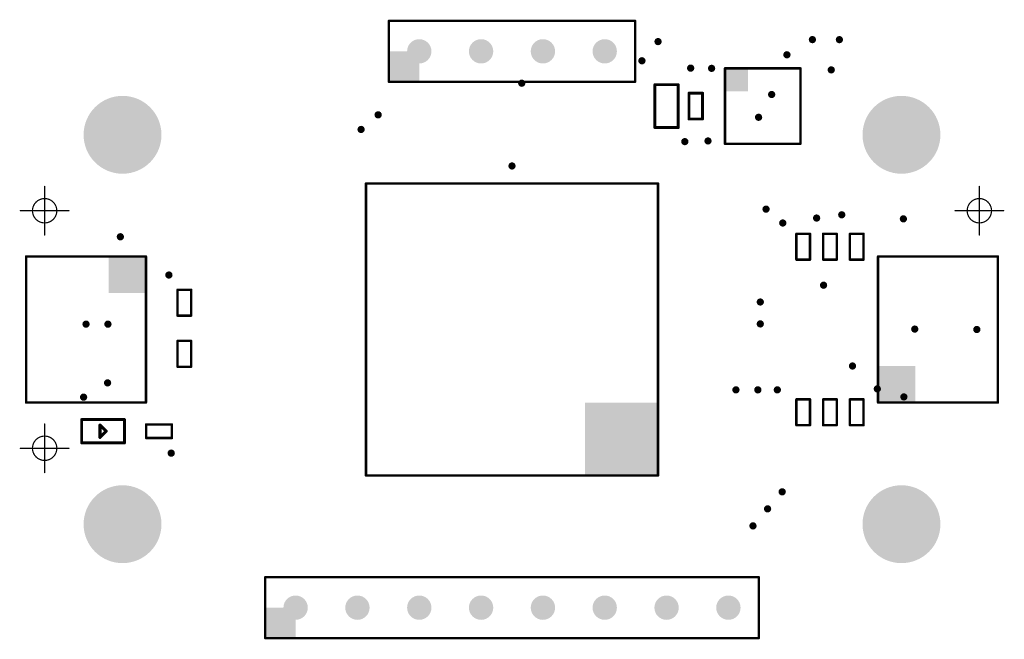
# Model space of a CAD drawing. Header units: inches. Extents: x 0.3 to 40.7, y 0 to 25.4.
import ezdxf

# ---------------------------------------------------------------- set-up
doc = ezdxf.new("R2010")
doc.units = ezdxf.units.IN
for name, color, linetype in [('Pad Holes', 156, 'Continuous'), ('Top Assembly', 56, 'Continuous'), ('Via Holes', 16, 'Continuous')]:
    doc.layers.add(name, color=color, linetype=linetype)

# ---------------------------------------------------------------- blocks, each defined once
blk = doc.blocks.new('F_____________1___F_________1_2813')
at = {"layer": 'Top Assembly', "const_width": 0.05}
for points in [[(0, 0), (0, 1)], [(0, 0), (-1, 0)], [(1, 0), (0, 0)], [(0, -1), (0, 0)]]:
    blk.add_lwpolyline(points, dxfattribs=at)
at = {"layer": 'Top Assembly'}
for points, const_width in [([(-0.012, 1, 1), (0.012, 1, 1)], 0.025), ([(0.5, 0, 1), (-0.5, 0, 1)], 0.05), ([(-1.012, 0, 1), (-0.988, 0, 1)], 0.025), ([(-0.512, 0, 1), (-0.487, 0, 1)], 0.025), ([(-0.012, 0, 1), (0.012, 0, 1)], 0.025), ([(-0.012, 0, 1), (0.012, 0, 1)], 0.025), ([(-0.012, 0, 1), (0.012, 0, 1)], 0.025), ([(-0.012, 0, 1), (0.012, 0, 1)], 0.025), ([(0.487, 0, 1), (0.512, 0, 1)], 0.025), ([(0.988, 0, 1), (1.012, 0, 1)], 0.025), ([(-0.012, -1, 1), (0.012, -1, 1)], 0.025)]:
    blk.add_lwpolyline(points, format="xyb", close=True, dxfattribs=dict(at, const_width=const_width))
blk = doc.blocks.new('F_____________1___F_________1_2814')
at = {"layer": 'Top Assembly', "const_width": 0.05}
for points in [[(0, 0), (0, 1)], [(0, 0), (-1, 0)], [(1, 0), (0, 0)], [(0, -1), (0, 0)]]:
    blk.add_lwpolyline(points, dxfattribs=at)
at = {"layer": 'Top Assembly'}
for points, const_width in [([(-0.012, 1, 1), (0.012, 1, 1)], 0.025), ([(0.5, 0, 1), (-0.5, 0, 1)], 0.05), ([(-1.012, 0, 1), (-0.988, 0, 1)], 0.025), ([(-0.512, 0, 1), (-0.487, 0, 1)], 0.025), ([(-0.012, 0, 1), (0.012, 0, 1)], 0.025), ([(-0.012, 0, 1), (0.012, 0, 1)], 0.025), ([(-0.012, 0, 1), (0.012, 0, 1)], 0.025), ([(-0.012, 0, 1), (0.012, 0, 1)], 0.025), ([(0.487, 0, 1), (0.512, 0, 1)], 0.025), ([(0.988, 0, 1), (1.012, 0, 1)], 0.025), ([(-0.012, -1, 1), (0.012, -1, 1)], 0.025)]:
    blk.add_lwpolyline(points, format="xyb", close=True, dxfattribs=dict(at, const_width=const_width))
blk = doc.blocks.new('F_____________1___F_________1_2815')
at = {"layer": 'Top Assembly', "const_width": 0.05}
for points in [[(0, 0), (0, 1)], [(0, 0), (-1, 0)], [(1, 0), (0, 0)], [(0, -1), (0, 0)]]:
    blk.add_lwpolyline(points, dxfattribs=at)
at = {"layer": 'Top Assembly'}
for points, const_width in [([(-0.012, 1, 1), (0.012, 1, 1)], 0.025), ([(0.5, 0, 1), (-0.5, 0, 1)], 0.05), ([(-1.012, 0, 1), (-0.988, 0, 1)], 0.025), ([(-0.512, 0, 1), (-0.487, 0, 1)], 0.025), ([(-0.012, 0, 1), (0.012, 0, 1)], 0.025), ([(-0.012, 0, 1), (0.012, 0, 1)], 0.025), ([(-0.012, 0, 1), (0.012, 0, 1)], 0.025), ([(-0.012, 0, 1), (0.012, 0, 1)], 0.025), ([(0.487, 0, 1), (0.512, 0, 1)], 0.025), ([(0.988, 0, 1), (1.012, 0, 1)], 0.025), ([(-0.012, -1, 1), (0.012, -1, 1)], 0.025)]:
    blk.add_lwpolyline(points, format="xyb", close=True, dxfattribs=dict(at, const_width=const_width))
blk = doc.blocks.new('CAP_0603_2816')
at = {"layer": 'Top Assembly', "const_width": 0.12}
for points in [[(-0.88, 0.48), (0.88, 0.48)], [(-0.88, 0.48), (-0.88, -0.48)], [(0.88, 0.48), (0.88, -0.48)], [(-0.88, -0.48), (0.88, -0.48)]]:
    blk.add_lwpolyline(points, dxfattribs=at)
at = {"layer": 'Top Assembly', "const_width": 0.06}
for points in [[(-0.91, 0.48, 1), (-0.85, 0.48, 1)], [(-0.91, 0.48, 1), (-0.85, 0.48, 1)], [(0.85, 0.48, 1), (0.91, 0.48, 1)], [(0.85, 0.48, 1), (0.91, 0.48, 1)], [(-0.91, -0.48, 1), (-0.85, -0.48, 1)], [(-0.91, -0.48, 1), (-0.85, -0.48, 1)], [(0.85, -0.48, 1), (0.91, -0.48, 1)], [(0.85, -0.48, 1), (0.91, -0.48, 1)]]:
    blk.add_lwpolyline(points, format="xyb", close=True, dxfattribs=at)
blk = doc.blocks.new('CAP_0402_2817')
at = {"layer": 'Top Assembly', "const_width": 0.12}
for points in [[(0.53, 0.28), (-0.53, 0.28)], [(-0.53, -0.28), (-0.53, 0.28)], [(0.53, -0.28), (0.53, 0.28)], [(0.53, -0.28), (-0.53, -0.28)]]:
    blk.add_lwpolyline(points, dxfattribs=at)
at = {"layer": 'Top Assembly', "const_width": 0.06}
for points in [[(-0.56, 0.28, 1), (-0.5, 0.28, 1)], [(-0.56, 0.28, 1), (-0.5, 0.28, 1)], [(0.5, 0.28, 1), (0.56, 0.28, 1)], [(0.5, 0.28, 1), (0.56, 0.28, 1)], [(-0.56, -0.28, 1), (-0.5, -0.28, 1)], [(-0.56, -0.28, 1), (-0.5, -0.28, 1)], [(0.5, -0.28, 1), (0.56, -0.28, 1)], [(0.5, -0.28, 1), (0.56, -0.28, 1)]]:
    blk.add_lwpolyline(points, format="xyb", close=True, dxfattribs=at)
blk = doc.blocks.new('RES_0402_2818')
at = {"layer": 'Top Assembly', "const_width": 0.1}
for points in [[(0.53, 0.28), (-0.53, 0.28)], [(-0.53, 0.28), (-0.53, -0.28)], [(0.53, 0.28), (0.53, -0.28)], [(-0.53, -0.28), (0.53, -0.28)]]:
    blk.add_lwpolyline(points, dxfattribs=at)
at = {"layer": 'Top Assembly', "const_width": 0.05}
for points in [[(-0.555, 0.28, 1), (-0.505, 0.28, 1)], [(-0.555, 0.28, 1), (-0.505, 0.28, 1)], [(0.505, 0.28, 1), (0.555, 0.28, 1)], [(0.505, 0.28, 1), (0.555, 0.28, 1)], [(-0.555, -0.28, 1), (-0.505, -0.28, 1)], [(-0.555, -0.28, 1), (-0.505, -0.28, 1)], [(0.505, -0.28, 1), (0.555, -0.28, 1)], [(0.505, -0.28, 1), (0.555, -0.28, 1)]]:
    blk.add_lwpolyline(points, format="xyb", close=True, dxfattribs=at)
blk = doc.blocks.new('RES_0402_2819')
at = {"layer": 'Top Assembly', "const_width": 0.1}
for points in [[(-0.53, -0.28), (-0.53, 0.28)], [(-0.53, 0.28), (0.53, 0.28)], [(0.53, -0.28), (0.53, 0.28)], [(0.53, -0.28), (-0.53, -0.28)]]:
    blk.add_lwpolyline(points, dxfattribs=at)
at = {"layer": 'Top Assembly', "const_width": 0.05}
for points in [[(-0.555, 0.28, 1), (-0.505, 0.28, 1)], [(-0.555, 0.28, 1), (-0.505, 0.28, 1)], [(0.505, 0.28, 1), (0.555, 0.28, 1)], [(0.505, 0.28, 1), (0.555, 0.28, 1)], [(-0.555, -0.28, 1), (-0.505, -0.28, 1)], [(-0.555, -0.28, 1), (-0.505, -0.28, 1)], [(0.505, -0.28, 1), (0.555, -0.28, 1)], [(0.505, -0.28, 1), (0.555, -0.28, 1)]]:
    blk.add_lwpolyline(points, format="xyb", close=True, dxfattribs=at)
blk = doc.blocks.new('RES_0402_2820')
at = {"layer": 'Top Assembly', "const_width": 0.1}
for points in [[(-0.53, 0.28), (-0.53, -0.28)], [(-0.53, 0.28), (0.53, 0.28)], [(0.53, 0.28), (0.53, -0.28)], [(0.53, -0.28), (-0.53, -0.28)]]:
    blk.add_lwpolyline(points, dxfattribs=at)
at = {"layer": 'Top Assembly', "const_width": 0.05}
for points in [[(-0.555, 0.28, 1), (-0.505, 0.28, 1)], [(-0.555, 0.28, 1), (-0.505, 0.28, 1)], [(0.505, 0.28, 1), (0.555, 0.28, 1)], [(0.505, 0.28, 1), (0.555, 0.28, 1)], [(-0.555, -0.28, 1), (-0.505, -0.28, 1)], [(-0.555, -0.28, 1), (-0.505, -0.28, 1)], [(0.505, -0.28, 1), (0.555, -0.28, 1)], [(0.505, -0.28, 1), (0.555, -0.28, 1)]]:
    blk.add_lwpolyline(points, format="xyb", close=True, dxfattribs=at)
blk = doc.blocks.new('RES_0402_2821')
at = {"layer": 'Top Assembly', "const_width": 0.1}
for points in [[(0.53, 0.28), (-0.53, 0.28)], [(-0.53, -0.28), (-0.53, 0.28)], [(0.53, -0.28), (0.53, 0.28)], [(0.53, -0.28), (-0.53, -0.28)]]:
    blk.add_lwpolyline(points, dxfattribs=at)
at = {"layer": 'Top Assembly', "const_width": 0.05}
for points in [[(-0.555, 0.28, 1), (-0.505, 0.28, 1)], [(-0.555, 0.28, 1), (-0.505, 0.28, 1)], [(0.505, 0.28, 1), (0.555, 0.28, 1)], [(0.505, 0.28, 1), (0.555, 0.28, 1)], [(-0.555, -0.28, 1), (-0.505, -0.28, 1)], [(-0.555, -0.28, 1), (-0.505, -0.28, 1)], [(0.505, -0.28, 1), (0.555, -0.28, 1)], [(0.505, -0.28, 1), (0.555, -0.28, 1)]]:
    blk.add_lwpolyline(points, format="xyb", close=True, dxfattribs=at)
blk = doc.blocks.new('RES_0402_2822')
at = {"layer": 'Top Assembly', "const_width": 0.1}
for points in [[(0.53, 0.28), (-0.53, 0.28)], [(-0.53, 0.28), (-0.53, -0.28)], [(0.53, 0.28), (0.53, -0.28)], [(-0.53, -0.28), (0.53, -0.28)]]:
    blk.add_lwpolyline(points, dxfattribs=at)
at = {"layer": 'Top Assembly', "const_width": 0.05}
for points in [[(-0.555, 0.28, 1), (-0.505, 0.28, 1)], [(-0.555, 0.28, 1), (-0.505, 0.28, 1)], [(0.505, 0.28, 1), (0.555, 0.28, 1)], [(0.505, 0.28, 1), (0.555, 0.28, 1)], [(-0.555, -0.28, 1), (-0.505, -0.28, 1)], [(-0.555, -0.28, 1), (-0.505, -0.28, 1)], [(0.505, -0.28, 1), (0.555, -0.28, 1)], [(0.505, -0.28, 1), (0.555, -0.28, 1)]]:
    blk.add_lwpolyline(points, format="xyb", close=True, dxfattribs=at)
blk = doc.blocks.new('RES_0402_2823')
at = {"layer": 'Top Assembly', "const_width": 0.1}
for points in [[(-0.53, -0.28), (-0.53, 0.28)], [(-0.53, 0.28), (0.53, 0.28)], [(0.53, -0.28), (0.53, 0.28)], [(0.53, -0.28), (-0.53, -0.28)]]:
    blk.add_lwpolyline(points, dxfattribs=at)
at = {"layer": 'Top Assembly', "const_width": 0.05}
for points in [[(-0.555, 0.28, 1), (-0.505, 0.28, 1)], [(-0.555, 0.28, 1), (-0.505, 0.28, 1)], [(0.505, 0.28, 1), (0.555, 0.28, 1)], [(0.505, 0.28, 1), (0.555, 0.28, 1)], [(-0.555, -0.28, 1), (-0.505, -0.28, 1)], [(-0.555, -0.28, 1), (-0.505, -0.28, 1)], [(0.505, -0.28, 1), (0.555, -0.28, 1)], [(0.505, -0.28, 1), (0.555, -0.28, 1)]]:
    blk.add_lwpolyline(points, format="xyb", close=True, dxfattribs=at)
blk = doc.blocks.new('UFQFPN20_2824')
at = {"layer": 'Top Assembly'}
blk.add_hatch(color=56, dxfattribs=at).paths.add_polyline_path([(-1.55, 0.6), (-0.6, 0.6), (-0.6, 1.55), (-1.55, 1.55)])
at = {"layer": 'Top Assembly', "const_width": 0.1}
for points in [[(-1.55, -1.55), (-1.55, 1.55)], [(-1.55, 1.55), (1.55, 1.55)], [(1.55, -1.55), (1.55, 1.55)], [(-1.55, -1.55), (1.55, -1.55)]]:
    blk.add_lwpolyline(points, dxfattribs=at)
at = {"layer": 'Top Assembly', "const_width": 0.05}
for points in [[(-1.575, 1.55, 1), (-1.525, 1.55, 1)], [(-1.575, 1.55, 1), (-1.525, 1.55, 1)], [(1.525, 1.55, 1), (1.575, 1.55, 1)], [(1.525, 1.55, 1), (1.575, 1.55, 1)], [(-1.575, -1.55, 1), (-1.525, -1.55, 1)], [(-1.575, -1.55, 1), (-1.525, -1.55, 1)], [(1.525, -1.55, 1), (1.575, -1.55, 1)], [(1.525, -1.55, 1), (1.575, -1.55, 1)]]:
    blk.add_lwpolyline(points, format="xyb", close=True, dxfattribs=at)
blk = doc.blocks.new('RES_0402_2825')
at = {"layer": 'Top Assembly', "const_width": 0.1}
for points in [[(-0.53, -0.28), (-0.53, 0.28)], [(0.53, 0.28), (-0.53, 0.28)], [(0.53, -0.28), (0.53, 0.28)], [(0.53, -0.28), (-0.53, -0.28)]]:
    blk.add_lwpolyline(points, dxfattribs=at)
at = {"layer": 'Top Assembly', "const_width": 0.05}
for points in [[(-0.555, 0.28, 1), (-0.505, 0.28, 1)], [(-0.555, 0.28, 1), (-0.505, 0.28, 1)], [(0.505, 0.28, 1), (0.555, 0.28, 1)], [(0.505, 0.28, 1), (0.555, 0.28, 1)], [(-0.555, -0.28, 1), (-0.505, -0.28, 1)], [(-0.555, -0.28, 1), (-0.505, -0.28, 1)], [(0.505, -0.28, 1), (0.555, -0.28, 1)], [(0.505, -0.28, 1), (0.555, -0.28, 1)]]:
    blk.add_lwpolyline(points, format="xyb", close=True, dxfattribs=at)
blk = doc.blocks.new('RES_0402_2826')
at = {"layer": 'Top Assembly', "const_width": 0.1}
for points in [[(-0.53, 0.28), (-0.53, -0.28)], [(-0.53, 0.28), (0.53, 0.28)], [(0.53, 0.28), (0.53, -0.28)], [(-0.53, -0.28), (0.53, -0.28)]]:
    blk.add_lwpolyline(points, dxfattribs=at)
at = {"layer": 'Top Assembly', "const_width": 0.05}
for points in [[(-0.555, 0.28, 1), (-0.505, 0.28, 1)], [(-0.555, 0.28, 1), (-0.505, 0.28, 1)], [(0.505, 0.28, 1), (0.555, 0.28, 1)], [(0.505, 0.28, 1), (0.555, 0.28, 1)], [(-0.555, -0.28, 1), (-0.505, -0.28, 1)], [(-0.555, -0.28, 1), (-0.505, -0.28, 1)], [(0.505, -0.28, 1), (0.555, -0.28, 1)], [(0.505, -0.28, 1), (0.555, -0.28, 1)]]:
    blk.add_lwpolyline(points, format="xyb", close=True, dxfattribs=at)
blk = doc.blocks.new('SM04B_SRSS_TB_LF__SN__F_________1_2827')
at = {"layer": 'Top Assembly'}
blk.add_hatch(color=56, dxfattribs=at).paths.add_polyline_path([(1.5, -2.125), (3, -2.125), (3, -0.6), (1.5, -0.6)])
at = {"layer": 'Top Assembly', "const_width": 0.1}
for points in [[(-3, 2.8), (-3, -2.125)], [(-3, 2.8), (0.675, 2.8)], [(0.675, 2.8), (3, 2.8)], [(3, 2.8), (3, -2.125)], [(-3, -2.125), (0, -2.125)], [(3, -2.125), (0, -2.125)]]:
    blk.add_lwpolyline(points, dxfattribs=at)
at = {"layer": 'Top Assembly', "const_width": 0.05}
for points in [[(-3.025, 2.8, 1), (-2.975, 2.8, 1)], [(-3.025, 2.8, 1), (-2.975, 2.8, 1)], [(0.65, 2.8, 1), (0.7, 2.8, 1)], [(0.65, 2.8, 1), (0.7, 2.8, 1)], [(2.975, 2.8, 1), (3.025, 2.8, 1)], [(2.975, 2.8, 1), (3.025, 2.8, 1)], [(-3.025, -2.125, 1), (-2.975, -2.125, 1)], [(-3.025, -2.125, 1), (-2.975, -2.125, 1)], [(-0.025, -2.125, 1), (0.025, -2.125, 1)], [(-0.025, -2.125, 1), (0.025, -2.125, 1)], [(2.975, -2.125, 1), (3.025, -2.125, 1)], [(2.975, -2.125, 1), (3.025, -2.125, 1)]]:
    blk.add_lwpolyline(points, format="xyb", close=True, dxfattribs=at)
blk = doc.blocks.new('SM04B_SRSS_TB_LF__SN__F_________1_2828')
at = {"layer": 'Top Assembly'}
blk.add_hatch(color=56, dxfattribs=at).paths.add_polyline_path([(1.5, -2.125), (3, -2.125), (3, -0.6), (1.5, -0.6)])
at = {"layer": 'Top Assembly', "const_width": 0.1}
for points in [[(-3, -2.125), (-3, 2.8)], [(0.675, 2.8), (-3, 2.8)], [(3, 2.8), (0.675, 2.8)], [(3, -2.125), (3, 2.8)], [(-3, -2.125), (0, -2.125)], [(3, -2.125), (0, -2.125)]]:
    blk.add_lwpolyline(points, dxfattribs=at)
at = {"layer": 'Top Assembly', "const_width": 0.05}
for points in [[(-3.025, 2.8, 1), (-2.975, 2.8, 1)], [(-3.025, 2.8, 1), (-2.975, 2.8, 1)], [(0.65, 2.8, 1), (0.7, 2.8, 1)], [(0.65, 2.8, 1), (0.7, 2.8, 1)], [(2.975, 2.8, 1), (3.025, 2.8, 1)], [(2.975, 2.8, 1), (3.025, 2.8, 1)], [(-3.025, -2.125, 1), (-2.975, -2.125, 1)], [(-3.025, -2.125, 1), (-2.975, -2.125, 1)], [(-0.025, -2.125, 1), (0.025, -2.125, 1)], [(-0.025, -2.125, 1), (0.025, -2.125, 1)], [(2.975, -2.125, 1), (3.025, -2.125, 1)], [(2.975, -2.125, 1), (3.025, -2.125, 1)]]:
    blk.add_lwpolyline(points, format="xyb", close=True, dxfattribs=at)
blk = doc.blocks.new('LEDC1608X80N_AK_2829')
at = {"layer": 'Top Assembly'}
for points, const_width in [([(-0.88, 0.48), (-0.88, -0.48)], 0.12), ([(0.88, 0.48), (-0.88, 0.48)], 0.12), ([(0.88, -0.48), (0.88, 0.48)], 0.12), ([(0.127, 0.254), (-0.127, 0)], 0.127), ([(0.127, -0.254), (-0.127, 0)], 0.127), ([(0.127, 0.254), (0.127, -0.254)], 0.127), ([(0.88, -0.48), (-0.88, -0.48)], 0.12)]:
    blk.add_lwpolyline(points, dxfattribs=dict(at, const_width=const_width))
for points, const_width in [([(-0.91, 0.48, 1), (-0.85, 0.48, 1)], 0.06), ([(-0.91, 0.48, 1), (-0.85, 0.48, 1)], 0.06), ([(0.85, 0.48, 1), (0.91, 0.48, 1)], 0.06), ([(0.85, 0.48, 1), (0.91, 0.48, 1)], 0.06), ([(-0.159, 0, 1), (-0.095, 0, 1)], 0.0635), ([(-0.159, 0, 1), (-0.095, 0, 1)], 0.0635), ([(0.095, 0.254, 1), (0.159, 0.254, 1)], 0.0635), ([(0.095, 0.254, 1), (0.159, 0.254, 1)], 0.0635), ([(0.095, -0.254, 1), (0.159, -0.254, 1)], 0.0635), ([(0.095, -0.254, 1), (0.159, -0.254, 1)], 0.0635), ([(-0.91, -0.48, 1), (-0.85, -0.48, 1)], 0.06), ([(-0.91, -0.48, 1), (-0.85, -0.48, 1)], 0.06), ([(0.85, -0.48, 1), (0.91, -0.48, 1)], 0.06), ([(0.85, -0.48, 1), (0.91, -0.48, 1)], 0.06)]:
    blk.add_lwpolyline(points, format="xyb", close=True, dxfattribs=dict(at, const_width=const_width))
blk = doc.blocks.new('RES_0402_2830')
at = {"layer": 'Top Assembly', "const_width": 0.1}
for points in [[(0.53, 0.28), (-0.53, 0.28)], [(-0.53, 0.28), (-0.53, -0.28)], [(0.53, 0.28), (0.53, -0.28)], [(0.53, -0.28), (-0.53, -0.28)]]:
    blk.add_lwpolyline(points, dxfattribs=at)
at = {"layer": 'Top Assembly', "const_width": 0.05}
for points in [[(-0.555, 0.28, 1), (-0.505, 0.28, 1)], [(-0.555, 0.28, 1), (-0.505, 0.28, 1)], [(0.505, 0.28, 1), (0.555, 0.28, 1)], [(0.505, 0.28, 1), (0.555, 0.28, 1)], [(-0.555, -0.28, 1), (-0.505, -0.28, 1)], [(-0.555, -0.28, 1), (-0.505, -0.28, 1)], [(0.505, -0.28, 1), (0.555, -0.28, 1)], [(0.505, -0.28, 1), (0.555, -0.28, 1)]]:
    blk.add_lwpolyline(points, format="xyb", close=True, dxfattribs=at)
blk = doc.blocks.new('PKLCS1212E4001_R1_2847')
at = {"layer": 'Top Assembly'}
blk.add_hatch(color=56, dxfattribs=at).paths.add_polyline_path([(-6, 3), (-3, 3), (-3, 6), (-6, 6)])
at = {"layer": 'Top Assembly', "const_width": 0.1}
for points in [[(6, 6), (-6, 6)], [(-6, 6), (-6, -6)], [(6, 6), (6, -6)], [(6, -6), (-6, -6)]]:
    blk.add_lwpolyline(points, dxfattribs=at)
at = {"layer": 'Top Assembly', "const_width": 0.05}
for points in [[(-6.025, 6, 1), (-5.975, 6, 1)], [(-6.025, 6, 1), (-5.975, 6, 1)], [(5.975, 6, 1), (6.025, 6, 1)], [(5.975, 6, 1), (6.025, 6, 1)], [(-6.025, -6, 1), (-5.975, -6, 1)], [(-6.025, -6, 1), (-5.975, -6, 1)], [(5.975, -6, 1), (6.025, -6, 1)], [(5.975, -6, 1), (6.025, -6, 1)]]:
    blk.add_lwpolyline(points, format="xyb", close=True, dxfattribs=at)
blk = doc.blocks.new('PIN_HEADER_2_54___VERT__1_4POS_F_________1_2848')
at = {"layer": 'Pad Holes'}
h = blk.add_hatch(color=7, dxfattribs=at)
edge = h.paths.add_edge_path()
edge.add_arc((-3.81, 0), 0.5, 0, 360)
h = blk.add_hatch(color=7, dxfattribs=at)
edge = h.paths.add_edge_path()
edge.add_arc((-1.27, 0), 0.5, 0, 360)
h = blk.add_hatch(color=7, dxfattribs=at)
edge = h.paths.add_edge_path()
edge.add_arc((1.27, 0), 0.5, 0, 360)
h = blk.add_hatch(color=7, dxfattribs=at)
edge = h.paths.add_edge_path()
edge.add_arc((3.81, 0), 0.5, 0, 360)
at = {"layer": 'Top Assembly'}
blk.add_hatch(color=56, dxfattribs=at).paths.add_polyline_path([(-5.06, -1.25), (-3.81, -1.25), (-3.81, 0), (-5.06, 0)])
at = {"layer": 'Top Assembly', "const_width": 0.1}
for points in [[(-5.06, 1.25), (5.06, 1.25)], [(-5.06, -1.25), (-5.06, 1.25)], [(5.06, -1.25), (5.06, 1.25)], [(-5.06, -1.25), (5.06, -1.25)]]:
    blk.add_lwpolyline(points, dxfattribs=at)
at = {"layer": 'Top Assembly', "const_width": 0.05}
for points in [[(-5.085, 1.25, 1), (-5.035, 1.25, 1)], [(-5.085, 1.25, 1), (-5.035, 1.25, 1)], [(5.035, 1.25, 1), (5.085, 1.25, 1)], [(5.035, 1.25, 1), (5.085, 1.25, 1)], [(-5.085, -1.25, 1), (-5.035, -1.25, 1)], [(-5.085, -1.25, 1), (-5.035, -1.25, 1)], [(5.035, -1.25, 1), (5.085, -1.25, 1)], [(5.035, -1.25, 1), (5.085, -1.25, 1)]]:
    blk.add_lwpolyline(points, format="xyb", close=True, dxfattribs=at)
blk = doc.blocks.new('PIN_HEADER_2_54___VERT__1_8POS_2849')
at = {"layer": 'Pad Holes'}
h = blk.add_hatch(color=7, dxfattribs=at)
edge = h.paths.add_edge_path()
edge.add_arc((-8.89, 0), 0.5, 0, 360)
h = blk.add_hatch(color=7, dxfattribs=at)
edge = h.paths.add_edge_path()
edge.add_arc((-6.35, 0), 0.5, 0, 360)
h = blk.add_hatch(color=7, dxfattribs=at)
edge = h.paths.add_edge_path()
edge.add_arc((-3.81, 0), 0.5, 0, 360)
h = blk.add_hatch(color=7, dxfattribs=at)
edge = h.paths.add_edge_path()
edge.add_arc((-1.27, 0), 0.5, 0, 360)
h = blk.add_hatch(color=7, dxfattribs=at)
edge = h.paths.add_edge_path()
edge.add_arc((1.27, 0), 0.5, 0, 360)
h = blk.add_hatch(color=7, dxfattribs=at)
edge = h.paths.add_edge_path()
edge.add_arc((3.81, 0), 0.5, 0, 360)
h = blk.add_hatch(color=7, dxfattribs=at)
edge = h.paths.add_edge_path()
edge.add_arc((6.35, 0), 0.5, 0, 360)
h = blk.add_hatch(color=7, dxfattribs=at)
edge = h.paths.add_edge_path()
edge.add_arc((8.89, 0), 0.5, 0, 360)
at = {"layer": 'Top Assembly'}
blk.add_hatch(color=56, dxfattribs=at).paths.add_polyline_path([(-10.14, -1.25), (-8.89, -1.25), (-8.89, 0), (-10.14, 0)])
at = {"layer": 'Top Assembly', "const_width": 0.1}
for points in [[(-10.14, 1.25), (10.14, 1.25)], [(-10.14, -1.25), (-10.14, 1.25)], [(10.14, -1.25), (10.14, 1.25)], [(-10.14, -1.25), (10.14, -1.25)]]:
    blk.add_lwpolyline(points, dxfattribs=at)
at = {"layer": 'Top Assembly', "const_width": 0.05}
for points in [[(-10.165, 1.25, 1), (-10.115, 1.25, 1)], [(-10.165, 1.25, 1), (-10.115, 1.25, 1)], [(10.115, 1.25, 1), (10.165, 1.25, 1)], [(10.115, 1.25, 1), (10.165, 1.25, 1)], [(-10.165, -1.25, 1), (-10.115, -1.25, 1)], [(-10.165, -1.25, 1), (-10.115, -1.25, 1)], [(10.115, -1.25, 1), (10.165, -1.25, 1)], [(10.115, -1.25, 1), (10.165, -1.25, 1)]]:
    blk.add_lwpolyline(points, format="xyb", close=True, dxfattribs=at)

msp = doc.modelspace()

# ---------------------------------------------------------------- hatches: boundary and pattern name
at = {"layer": 'Pad Holes'}
h = msp.add_hatch(color=7, dxfattribs=at)
edge = h.paths.add_edge_path()
edge.add_arc((4.5, 20.68), 1.6, 0, 360)
h = msp.add_hatch(color=7, dxfattribs=at)
edge = h.paths.add_edge_path()
edge.add_arc((36.5, 20.68), 1.6, 0, 360)
h = msp.add_hatch(color=7, dxfattribs=at)
edge = h.paths.add_edge_path()
edge.add_arc((4.5, 4.68), 1.6, 0, 360)
h = msp.add_hatch(color=7, dxfattribs=at)
edge = h.paths.add_edge_path()
edge.add_arc((36.5, 4.68), 1.6, 0, 360)
at = {"layer": 'Via Holes'}
h = msp.add_hatch(color=7, dxfattribs=at)
edge = h.paths.add_edge_path()
edge.add_arc((32.841, 24.591), 0.15, 0, 360)
h = msp.add_hatch(color=7, dxfattribs=at)
edge = h.paths.add_edge_path()
edge.add_arc((33.95, 24.59), 0.15, 0, 360)
h = msp.add_hatch(color=7, dxfattribs=at)
edge = h.paths.add_edge_path()
edge.add_arc((26.5, 24.51), 0.15, 0, 360)
h = msp.add_hatch(color=7, dxfattribs=at)
edge = h.paths.add_edge_path()
edge.add_arc((25.838, 23.722), 0.15, 0, 360)
h = msp.add_hatch(color=7, dxfattribs=at)
edge = h.paths.add_edge_path()
edge.add_arc((31.795, 23.968), 0.15, 0, 360)
h = msp.add_hatch(color=7, dxfattribs=at)
edge = h.paths.add_edge_path()
edge.add_arc((27.84, 23.42), 0.15, 0, 360)
h = msp.add_hatch(color=7, dxfattribs=at)
edge = h.paths.add_edge_path()
edge.add_arc((28.7, 23.41), 0.15, 0, 360)
h = msp.add_hatch(color=7, dxfattribs=at)
edge = h.paths.add_edge_path()
edge.add_arc((33.615, 23.347), 0.15, 0, 360)
h = msp.add_hatch(color=7, dxfattribs=at)
edge = h.paths.add_edge_path()
edge.add_arc((20.9, 22.8), 0.15, 0, 360)
h = msp.add_hatch(color=7, dxfattribs=at)
edge = h.paths.add_edge_path()
edge.add_arc((31.167, 22.336), 0.15, 0, 360)
h = msp.add_hatch(color=7, dxfattribs=at)
edge = h.paths.add_edge_path()
edge.add_arc((15, 21.5), 0.15, 0, 360)
h = msp.add_hatch(color=7, dxfattribs=at)
edge = h.paths.add_edge_path()
edge.add_arc((30.63, 21.4), 0.15, 0, 360)
h = msp.add_hatch(color=7, dxfattribs=at)
edge = h.paths.add_edge_path()
edge.add_arc((14.3, 20.9), 0.15, 0, 360)
h = msp.add_hatch(color=7, dxfattribs=at)
edge = h.paths.add_edge_path()
edge.add_arc((27.6, 20.4), 0.15, 0, 360)
h = msp.add_hatch(color=7, dxfattribs=at)
edge = h.paths.add_edge_path()
edge.add_arc((28.552, 20.428), 0.15, 0, 360)
h = msp.add_hatch(color=7, dxfattribs=at)
edge = h.paths.add_edge_path()
edge.add_arc((20.5, 19.4), 0.15, 0, 360)
h = msp.add_hatch(color=7, dxfattribs=at)
edge = h.paths.add_edge_path()
edge.add_arc((30.937, 17.626), 0.15, 0, 360)
h = msp.add_hatch(color=7, dxfattribs=at)
edge = h.paths.add_edge_path()
edge.add_arc((33.014, 17.259), 0.15, 0, 360)
h = msp.add_hatch(color=7, dxfattribs=at)
edge = h.paths.add_edge_path()
edge.add_arc((34.047, 17.394), 0.15, 0, 360)
h = msp.add_hatch(color=7, dxfattribs=at)
edge = h.paths.add_edge_path()
edge.add_arc((31.624, 17.056), 0.15, 0, 360)
h = msp.add_hatch(color=7, dxfattribs=at)
edge = h.paths.add_edge_path()
edge.add_arc((36.579, 17.226), 0.15, 0, 360)
h = msp.add_hatch(color=7, dxfattribs=at)
edge = h.paths.add_edge_path()
edge.add_arc((4.41, 16.49), 0.15, 0, 360)
h = msp.add_hatch(color=7, dxfattribs=at)
edge = h.paths.add_edge_path()
edge.add_arc((6.404, 14.919), 0.15, 0, 360)
h = msp.add_hatch(color=7, dxfattribs=at)
edge = h.paths.add_edge_path()
edge.add_arc((33.3, 14.5), 0.15, 0, 360)
h = msp.add_hatch(color=7, dxfattribs=at)
edge = h.paths.add_edge_path()
edge.add_arc((30.7, 13.81), 0.15, 0, 360)
h = msp.add_hatch(color=7, dxfattribs=at)
edge = h.paths.add_edge_path()
edge.add_arc((3, 12.9), 0.15, 0, 360)
h = msp.add_hatch(color=7, dxfattribs=at)
edge = h.paths.add_edge_path()
edge.add_arc((3.9, 12.9), 0.15, 0, 360)
h = msp.add_hatch(color=7, dxfattribs=at)
edge = h.paths.add_edge_path()
edge.add_arc((30.7, 12.91), 0.15, 0, 360)
h = msp.add_hatch(color=7, dxfattribs=at)
edge = h.paths.add_edge_path()
edge.add_arc((37.046, 12.697), 0.15, 0, 360)
h = msp.add_hatch(color=7, dxfattribs=at)
edge = h.paths.add_edge_path()
edge.add_arc((39.596, 12.68), 0.15, 0, 360)
h = msp.add_hatch(color=7, dxfattribs=at)
edge = h.paths.add_edge_path()
edge.add_arc((34.488, 11.18), 0.15, 0, 360)
h = msp.add_hatch(color=7, dxfattribs=at)
edge = h.paths.add_edge_path()
edge.add_arc((3.886, 10.486), 0.15, 0, 360)
h = msp.add_hatch(color=7, dxfattribs=at)
edge = h.paths.add_edge_path()
edge.add_arc((29.7, 10.2), 0.15, 0, 360)
h = msp.add_hatch(color=7, dxfattribs=at)
edge = h.paths.add_edge_path()
edge.add_arc((30.6, 10.2), 0.15, 0, 360)
h = msp.add_hatch(color=7, dxfattribs=at)
edge = h.paths.add_edge_path()
edge.add_arc((31.4, 10.2), 0.15, 0, 360)
h = msp.add_hatch(color=7, dxfattribs=at)
edge = h.paths.add_edge_path()
edge.add_arc((35.508, 10.241), 0.15, 0, 360)
h = msp.add_hatch(color=7, dxfattribs=at)
edge = h.paths.add_edge_path()
edge.add_arc((2.9, 9.9), 0.15, 0, 360)
h = msp.add_hatch(color=7, dxfattribs=at)
edge = h.paths.add_edge_path()
edge.add_arc((36.6, 9.91), 0.15, 0, 360)
h = msp.add_hatch(color=7, dxfattribs=at)
edge = h.paths.add_edge_path()
edge.add_arc((6.5, 7.6), 0.15, 0, 360)
h = msp.add_hatch(color=7, dxfattribs=at)
edge = h.paths.add_edge_path()
edge.add_arc((31.6, 6.01), 0.15, 0, 360)
h = msp.add_hatch(color=7, dxfattribs=at)
edge = h.paths.add_edge_path()
edge.add_arc((31, 5.31), 0.15, 0, 360)
h = msp.add_hatch(color=7, dxfattribs=at)
edge = h.paths.add_edge_path()
edge.add_arc((30.4, 4.61), 0.15, 0, 360)

# ---------------------------------------------------------------- block references
for name, p in [('PIN_HEADER_2_54___VERT__1_4POS_F_________1_2848', (20.5, 24.11)), ('UFQFPN20_2824', (30.8, 21.86)), ('PIN_HEADER_2_54___VERT__1_8POS_2849', (20.5, 1.25))]:
    msp.add_blockref(name, p)
for name, p, rotation in [('CAP_0603_2816', (26.85, 21.86), 90), ('CAP_0402_2817', (28.05, 21.86), 270), ('PKLCS1212E4001_R1_2847', (20.5, 12.68), 180), ('F_____________1___F_________1_2814', (1.3, 17.56), 270), ('F_____________1___F_________1_2815', (39.7, 17.56), 270), ('RES_0402_2822', (32.463, 16.08), 90), ('RES_0402_2818', (33.563, 16.08), 90), ('RES_0402_2820', (34.663, 16.08), 90), ('SM04B_SRSS_TB_LF__SN__F_________1_2827', (3.337, 12.68), 90), ('SM04B_SRSS_TB_LF__SN__F_________1_2828', (37.663, 12.68), 270), ('RES_0402_2825', (7.039, 13.78), 270), ('RES_0402_2826', (7.039, 11.68), 90), ('RES_0402_2821', (32.463, 9.28), 270), ('RES_0402_2823', (33.563, 9.28), 270), ('RES_0402_2819', (34.663, 9.28), 270), ('LEDC1608X80N_AK_2829', (3.7, 8.5), 180), ('F_____________1___F_________1_2813', (1.3, 7.8), 270), ('RES_0402_2830', (6, 8.5), 180)]:
    msp.add_blockref(name, p, dxfattribs=dict(rotation=rotation))

doc.saveas('drawing.dxf')
